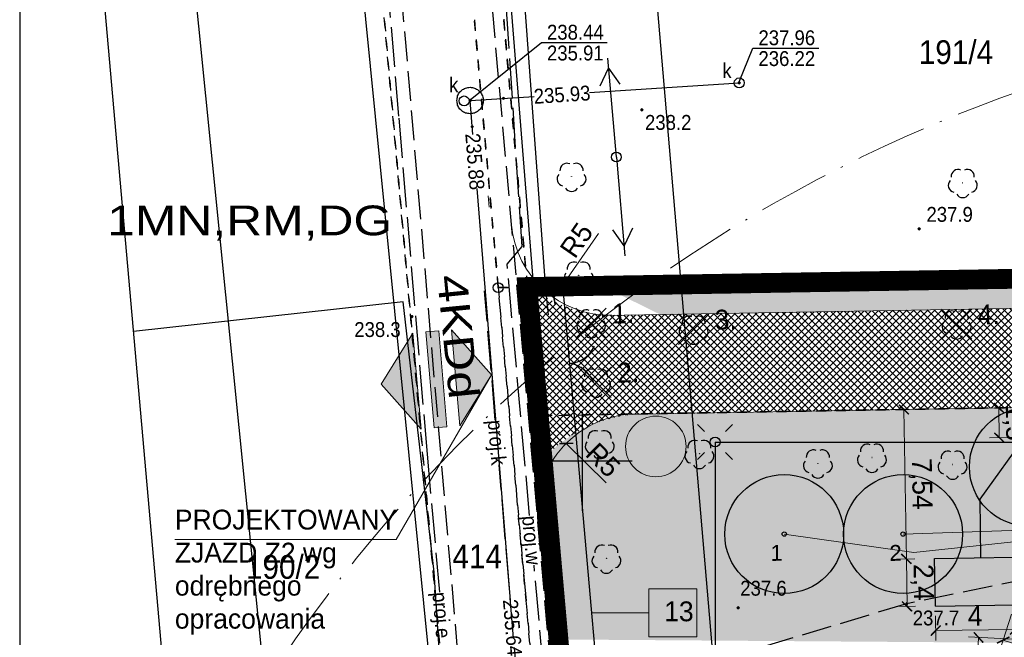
# Model space of a CAD drawing. Extents: x 40810 to 6568062, y -66833 to 5647073.
# Tile 4 of 32: x 6567722 to 6567771, y 5646991 to 5647022. Entities that reach past the tile are written whole.
import ezdxf
from ezdxf.enums import TextEntityAlignment as Align

# ---------------------------------------------------------------- set-up
doc = ezdxf.new("R2010")
doc.units = 0
doc.header["$MEASUREMENT"] = 0
for name, pattern in [('ACAD_ISO10W100', [18, 12, -3, 0, -3]), ('DGN_STYLE_2191', [1, -0.25, 0.5, -0.25]), ('DGN_STYLE_9021', [7.5, 3.75, 3.75]), ('KTJZ01_05', [2, 1.5, -0.5]), ('PZAG_03_05', [9, 4.5, 4.5]), ('SUPE_P_01_05', [2.5, 2, -0.5]), ('SUPK_P_01_05', [2.5, 2, -0.5]), ('SUPW_P_01_05', [2.5, 2, -0.5])]:
    doc.linetypes.add(name, pattern=pattern)
doc.layers.get('0').update_dxf_attribs({"linetype": 'CONTINUOUS'})
doc.layers.get('Defpoints').update_dxf_attribs({"linetype": 'CONTINUOUS'})
for name, color, linetype, lineweight in [('_Eko_deszczowka', 94, 'CONTINUOUS', 30), ('_EKO_DŹ_odwierty', 4, 'CONTINUOUS', 25), ('_Eko_DŹ_odwierty_obszar', 4, 'CONTINUOUS', 25), ('_EKO_DŹ_odwierty_OPIS', 3, 'CONTINUOUS', 15), ('_EKO_DŹ_poziomy', 3, 'CONTINUOUS', 20), ('A_wymiarowanie', 176, 'CONTINUOUS', 9), ('l. przekrojowa', 1, 'CONTINUOUS', 30), ('l.widokowa', 140, 'CONTINUOUS', 15), ('szraf1', 8, 'CONTINUOUS', 5), ('wymiarowanie', 176, 'CONTINUOUS', 9)]:
    doc.layers.add(name, color=color, linetype=linetype, lineweight=lineweight)
doc.layers.add('a3', color=3, linetype='CONTINUOUS', lineweight=30, plot=False)
for name, color, linetype in [('BDOT1', 7, 'CONTINUOUS'), ('EWID', 7, 'CONTINUOUS'), ('GESUT1', 7, 'CONTINUOUS'), ('GESUT2', 7, 'CONTINUOUS'), ('PZAG', 7, 'CONTINUOUS'), ('REDAKCJA1', 7, 'CONTINUOUS'), ('Z-zielen', 62, 'CONTINUOUS')]:
    doc.layers.add(name, color=color, linetype=linetype)
doc.styles.add('Arial_1', font='arial.ttf')
doc.styles.get("Standard").update_dxf_attribs({"font": 'GOTHIC.TTF'})
doc.styles.add('STYLE-GEO_140', font='geo_140.shx', dxfattribs={"bigfont": 'geo_140big.shx'})
doc.styles.add('STYLE-SWISSNRW_1250', font='SWISSNRW_1250.shx')
doc.dimstyles.new('Skala 1-50', dxfattribs={"dimtxt": 1, "dimasz": 0.5, "dimexe": 0.5, "dimexo": 0.5, "dimgap": 0.2, "dimtad": 1, "dimtxsty": 'Standard', "dimblk": 'ARCHTICK', "dimcen": 0.5, "dimclrd": 256, "dimclre": 256, "dimadec": 0, "dimazin": 0, "dimtfac": 1, "dimtdec": 1, "dimtmove": 1, "dimatfit": 3, "dimldrblk": 'ARCHTICK', "dimfxl": 1, "dimlwd": -1, "dimlwe": -1, "dimarcsym": 0})
pattern_1 = [(0, (0.04, 0.02), (0, 1), [0, -1]), (0, (0.36, 0.04), (0, 1), [0, -1]), (0, (0.18, 0.26), (0, 1), [0, -1]), (0, (0.4, 0.42), (0, 1), [0, -1]), (0, (0.14, 0.48), (0, 1), [0, -1]), (0, (0.22, 0.72), (0, 1), [0, -1]), (0, (0.08, 0.9), (0, 1), [0, -1]), (0, (0.4, 0.88), (0, 1), [0, -1]), (0, (0.64, 0.92), (0, 1), [0, -1]), (0, (0.76, 0.68), (0, 1), [0, -1]), (0, (0.96, 0.66), (0, 1), [0, -1]), (0, (0.96, 0.3), (0, 1), [0, -1]), (0, (0.78, 0.18), (0, 1), [0, -1]), (0, (0.5, 0.24), (0, 1), [0, -1]), (0, (0.68, 0.42), (0, 1), [0, -1]), (0, (0.5, 0.6), (0, 1), [0, -1]), (0, (0.92, 0.04), (0, 1), [0, -1])]

# ---------------------------------------------------------------- blocks, each defined once
blk = doc.blocks.new('K100')
at = {"layer": 'REDAKCJA1', "color": 7, "linetype": 'Continuous'}
for p, q in [((0, -50), (0, 50)), ((50, 0), (-50, 0))]:
    blk.add_line(p, q, dxfattribs=at)
blk = doc.blocks.new('OBOP02_1')
at = {"layer": 'BDOT1', "color": 7, "linetype": 'Continuous'}
blk.add_circle((0, 0), 0.01, dxfattribs=at)
for centre, start, end in [((-0.47, 0.647), 66, 186), ((0.47, 0.647), 354, 114), ((-0.761, -0.247), 138, 258), ((0.761, -0.247), 282, 42), ((0, -0.8), 210, 330)]:
    blk.add_arc(centre, 0.7, start, end, dxfattribs=at)
blk = doc.blocks.new('DWG_H0_11')
at = {"layer": 'BDOT1', "linetype": 'Continuous'}
blk.add_hatch(color=7, dxfattribs=at).paths.add_polyline_path([(0.09, 0, 1), (-0.09, 0, 1)], flags=16)
at = {"layer": 'BDOT1', "color": 7, "linetype": 'Continuous'}
blk.add_lwpolyline([(0.09, 0, 1), (-0.09, 0, 1)], format="xyb", close=True, dxfattribs=at)
blk = doc.blocks.new('RTPW01_1')
at = {"layer": 'BDOT1', "color": 7, "linetype": 'Continuous'}
blk.add_circle((0, 0), 0.09, dxfattribs=at)
blk.add_blockref('DWG_H0_11', (0, 0), dxfattribs=at)
blk = doc.blocks.new('SUSM04_1')
at = {"layer": 'GESUT1', "color": 235, "linetype": 'Continuous'}
blk.add_circle((0, 0), 0.5, dxfattribs=at)
blk = doc.blocks.new('SUPE04_1')
at = {"layer": 'GESUT1', "color": 230, "linetype": 'Continuous'}
for p, q in [((0.004, -4.999), (0.004, 5.001)), ((-0.996, 2.301), (0.004, 4.001)), ((0.004, 4.001), (1.004, 2.301))]:
    blk.add_line(p, q, dxfattribs=at)
blk = doc.blocks.new('SUPE00_1')
at = {"layer": 'GESUT1', "color": 230, "linetype": 'Continuous', "rotation": 270}
blk.add_blockref('SUPE04_1', (4.999, 0.004), dxfattribs=at)
blk = doc.blocks.new('SUPE04_2')
at = {"layer": 'GESUT1', "color": 230, "linetype": 'Continuous'}
for p, q in [((0.004, -4.999), (0.004, 5.001)), ((-0.996, 2.301), (0.004, 4.001)), ((0.004, 4.001), (1.004, 2.301))]:
    blk.add_line(p, q, dxfattribs=at)
blk = doc.blocks.new('SUPE00_2')
at = {"layer": 'GESUT1', "color": 230, "linetype": 'Continuous', "rotation": 270}
blk.add_blockref('SUPE04_2', (4.999, 0.004), dxfattribs=at)
blk = doc.blocks.new('SUUS22_1')
at = {"layer": 'GESUT1', "color": 202, "linetype": 'Continuous'}
blk.add_circle((0, 0), 0.5, dxfattribs=at)
blk = doc.blocks.new('DWG_H0_27')
at = {"layer": 'GESUT1', "linetype": 'Continuous'}
blk.add_hatch(color=44, dxfattribs=at).paths.add_polyline_path([(-0.09, 0, 1), (0.09, 0, 1)], flags=16)
at = {"layer": 'GESUT1', "color": 44, "linetype": 'Continuous'}
blk.add_lwpolyline([(-0.09, 0, 1), (0.09, 0, 1)], format="xyb", close=True, dxfattribs=at)
blk = doc.blocks.new('SUPS00_1')
at = {"layer": 'GESUT1', "color": 44, "linetype": 'Continuous'}
blk.add_circle((0, 0), 0.09, dxfattribs=at)
blk.add_blockref('DWG_H0_27', (0, 0), dxfattribs=at)
blk = doc.blocks.new('EGBP04_1')
at = {"layer": 'EWID', "color": 92, "linetype": 'Continuous'}
blk.add_circle((0, 0), 0.5, dxfattribs=at)
blk = doc.blocks.new('Y0_18R')
at = {"layer": 'EWID', "linetype": 'Continuous'}
h = blk.add_hatch(color=7, dxfattribs=at)
edge = h.paths.add_edge_path()
edge.add_arc((0, 0), 0.09, 0, 360)
at = {"layer": 'EWID', "color": 92, "linetype": 'Continuous'}
blk.add_circle((0, 0), 0.09, dxfattribs=at)
blk = doc.blocks.new('ZJZAD')
at = {"layer": 'wymiarowanie', "linetype": 'Continuous'}
for points in [[(6567732.514, 5647006.679), (6567732.514, 5646999.738), (6567729.924, 5647003.209)], [(6567734.374, 5647006.679), (6567733.444, 5647006.679), (6567733.444, 5646999.738), (6567734.374, 5646999.738)], [(6567735.304, 5647006.679), (6567735.304, 5646999.738), (6567737.893, 5647003.209)]]:
    blk.add_hatch(color=1, dxfattribs=at).paths.add_polyline_path(points)
at = {"layer": 'wymiarowanie', "color": 1, "linetype": 'Continuous'}
for points in [[(6567732.514, 5647006.679), (6567732.514, 5646999.738), (6567729.924, 5647003.209), (6567732.514, 5647006.679)], [(6567735.304, 5647006.679), (6567735.304, 5646999.738), (6567737.893, 5647003.209), (6567735.304, 5647006.679)]]:
    blk.add_lwpolyline(points, dxfattribs=at)
blk.add_lwpolyline([(6567734.374, 5647006.679), (6567733.444, 5647006.679), (6567733.444, 5646999.738), (6567734.374, 5646999.738)], close=True, dxfattribs=at)
blk = doc.blocks.new('KTOK02_6')
at = {"layer": 'BDOT1', "color": 7, "linetype": 'Continuous'}
for centre, radius, start, end in [((-5.06, -0.57), 5.1, 6.3342, 66.4769), ((5.08, -0.56), 5.09, 113.4574, 173.7298)]:
    blk.add_arc(centre, radius, start, end, dxfattribs=at)
blk = doc.blocks.new('_ArchTick')
at = {"color": 0, "linetype": 'ByBlock', "const_width": 0.15}
blk.add_lwpolyline([(-0.5, -0.5), (0.5, 0.5)], dxfattribs=at)
blk = doc.blocks.new('*D274')
at = {"layer": 'Defpoints', "color": 0}
for p in [(6567776.627, 5646990.787), (6567769.16, 5646974.441), (6567775.811, 5646974.116)]:
    blk.add_point(p, dxfattribs=at)
at = {"layer": 'wymiarowanie'}
for p, q in [((6567776.128, 5646990.811), (6567769.477, 5646991.137)), ((6567769.976, 5646991.113), (6567769.16, 5646974.441)), ((6567775.312, 5646974.14), (6567768.661, 5646974.466))]:
    blk.add_line(p, q, dxfattribs=at)
at = {"layer": 'wymiarowanie', "linetype": 'Continuous', "xscale": 0.5, "yscale": 0.5, "zscale": 0.5}
for p, rotation in [((6567769.976, 5646991.113), 87.19796357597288), ((6567769.16, 5646974.441), 267.1979635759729)]:
    blk.add_blockref('_ArchTick', p, dxfattribs=dict(at, rotation=rotation))
at = {"layer": 'wymiarowanie', "color": 0, "linetype": 'Continuous', "insert": (6567768.798, 5646982.815), "char_height": 1, "attachment_point": 5, "rotation": 87.198}
blk.add_mtext('16,69', dxfattribs=at)
blk = doc.blocks.new('*D289')
at = {"layer": 'Defpoints', "color": 0}
for p in [(6567766.209, 5647002.614), (6567767.134, 5647002.629), (6567767.262, 5646995.09)]:
    blk.add_point(p, dxfattribs=at)
at = {"layer": 'wymiarowanie'}
for p, q in [((6567766.634, 5647002.621), (6567765.709, 5647002.605)), ((6567766.337, 5646995.074), (6567766.209, 5647002.614)), ((6567766.762, 5646995.081), (6567765.837, 5646995.066))]:
    blk.add_line(p, q, dxfattribs=at)
at = {"layer": 'wymiarowanie', "linetype": 'Continuous', "xscale": 0.5000000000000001, "yscale": 0.5000000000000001, "zscale": 0.5}
for p, rotation in [((6567766.209, 5647002.614), 90.97030732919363), ((6567766.337, 5646995.074), 270.9703073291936)]:
    blk.add_blockref('_ArchTick', p, dxfattribs=dict(at, rotation=rotation))
at = {"layer": 'wymiarowanie', "color": 0, "linetype": 'Continuous', "insert": (6567767.044, 5646998.857), "char_height": 1, "attachment_point": 5, "rotation": 270.9703}
blk.add_mtext('7,54', dxfattribs=at)
blk = doc.blocks.new('*D290')
at = {"layer": 'Defpoints', "color": 0}
for p in [(6567767.262, 5646995.09), (6567766.369, 5646992.676), (6567767.297, 5646992.69)]:
    blk.add_point(p, dxfattribs=at)
at = {"layer": 'wymiarowanie'}
for p, q in [((6567766.762, 5646995.082), (6567765.834, 5646995.069)), ((6567766.334, 5646995.076), (6567766.369, 5646992.676)), ((6567766.797, 5646992.683), (6567765.869, 5646992.669))]:
    blk.add_line(p, q, dxfattribs=at)
at = {"layer": 'wymiarowanie', "linetype": 'Continuous', "xscale": 0.5000000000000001, "yscale": 0.5000000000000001, "zscale": 0.5}
for p, rotation in [((6567766.334, 5646995.076), 90.83472451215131), ((6567766.369, 5646992.676), 270.8347245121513)]:
    blk.add_blockref('_ArchTick', p, dxfattribs=dict(at, rotation=rotation))
at = {"layer": 'wymiarowanie', "color": 0, "linetype": 'Continuous', "insert": (6567767.123, 5646993.888), "char_height": 1, "attachment_point": 5, "rotation": 270.8347}
blk.add_mtext('2,4', dxfattribs=at)
blk = doc.blocks.new('*D291')
at = {"layer": 'Defpoints', "color": 0}
for p in [(6567767.797, 5646992.697), (6567771.796, 5646992.756), (6567771.814, 5646991.517)]:
    blk.add_point(p, dxfattribs=at)
at = {"layer": 'wymiarowanie'}
for p, q in [((6567767.804, 5646992.197), (6567767.822, 5646990.959)), ((6567771.804, 5646992.256), (6567771.822, 5646991.017)), ((6567767.815, 5646991.459), (6567771.814, 5646991.517))]:
    blk.add_line(p, q, dxfattribs=at)
at = {"layer": 'wymiarowanie', "linetype": 'Continuous', "xscale": 0.5, "yscale": 0.5, "zscale": 0.5}
for p, rotation in [((6567767.815, 5646991.459), 180.8347245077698), ((6567771.814, 5646991.517), 0.8347245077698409)]:
    blk.add_blockref('_ArchTick', p, dxfattribs=dict(at, rotation=rotation))
at = {"layer": 'wymiarowanie', "color": 0, "linetype": 'Continuous', "insert": (6567769.804, 5646992.2), "char_height": 1, "attachment_point": 5, "rotation": 0.8347}
blk.add_mtext('4', dxfattribs=at)
blk = doc.blocks.new('*D292')
at = {"layer": 'Defpoints', "color": 0}
for p in [(6567771.796, 5646992.756), (6567778.082, 5646990.716), (6567777.505, 5646988.938)]:
    blk.add_point(p, dxfattribs=at)
at = {"layer": 'wymiarowanie'}
for p, q in [((6567771.642, 5646992.28), (6567771.065, 5646990.502)), ((6567771.219, 5646990.978), (6567777.505, 5646988.938)), ((6567777.927, 5646990.24), (6567777.35, 5646988.462))]:
    blk.add_line(p, q, dxfattribs=at)
at = {"layer": 'wymiarowanie', "linetype": 'Continuous', "xscale": 0.5, "yscale": 0.5, "zscale": 0.5}
for p, rotation in [((6567771.219, 5646990.978), 162.0203953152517), ((6567777.505, 5646988.938), 342.0203953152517)]:
    blk.add_blockref('_ArchTick', p, dxfattribs=dict(at, rotation=rotation))
at = {"layer": 'wymiarowanie', "color": 0, "linetype": 'Continuous', "insert": (6567774.6, 5646990.691), "char_height": 1, "attachment_point": 5, "rotation": 342.0204}
blk.add_mtext('6,61', dxfattribs=at)
blk = doc.blocks.new('*D300')
at = {"layer": 'Defpoints', "color": 0}
for p in [(6567772.819, 5647002.724), (6567771.026, 5647001.194), (6567772.844, 5647001.225)]:
    blk.add_point(p, dxfattribs=at)
at = {"layer": 'wymiarowanie'}
for p, q in [((6567772.319, 5647002.716), (6567770.501, 5647002.685)), ((6567771.001, 5647002.694), (6567771.026, 5647001.194)), ((6567772.344, 5647001.216), (6567770.526, 5647001.185))]:
    blk.add_line(p, q, dxfattribs=at)
at = {"layer": 'wymiarowanie', "linetype": 'Continuous', "xscale": 0.5, "yscale": 0.5, "zscale": 0.5}
for p, rotation in [((6567771.001, 5647002.694), 90.97030733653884), ((6567771.026, 5647001.194), 270.9703073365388)]:
    blk.add_blockref('_ArchTick', p, dxfattribs=dict(at, rotation=rotation))
at = {"layer": 'wymiarowanie', "color": 0, "linetype": 'Continuous', "insert": (6567771.772, 5647001.956), "char_height": 1, "attachment_point": 5, "rotation": 270.9703}
blk.add_mtext('1,5', dxfattribs=at)
blk = doc.blocks.new('*D310')
at = {"layer": 'Defpoints', "color": 0}
for p in [(6567751.396, 5647012.363), (6567748.551, 5647008.251)]:
    blk.add_point(p, dxfattribs=at)
at = {"layer": 'wymiarowanie'}
blk.add_line((6567750.797, 5647011.497), (6567748.551, 5647008.251), dxfattribs=at)
at = {"layer": 'wymiarowanie', "linetype": 'Continuous', "xscale": 0.5, "yscale": 0.5, "zscale": 0.5, "rotation": 235.3169999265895}
blk.add_blockref('_ArchTick', (6567748.551, 5647008.251), dxfattribs=at)
at = {"layer": 'wymiarowanie', "color": 0, "linetype": 'Continuous', "insert": (6567749.691, 5647011.151), "char_height": 1, "attachment_point": 5, "rotation": 55.317}
blk.add_mtext('R5', dxfattribs=at)
blk = doc.blocks.new('*D311')
at = {"layer": 'Defpoints', "color": 0}
for p in [(6567749.169, 5647000.9), (6567752.723, 5646997.383)]:
    blk.add_point(p, dxfattribs=at)
at = {"layer": 'wymiarowanie'}
blk.add_line((6567751.179, 5646998.911), (6567749.169, 5647000.9), dxfattribs=at)
at = {"layer": 'wymiarowanie', "linetype": 'Continuous', "xscale": 0.5, "yscale": 0.5, "zscale": 0.5, "rotation": 135.3099406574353}
blk.add_blockref('_ArchTick', (6567749.169, 5647000.9), dxfattribs=at)
at = {"layer": 'wymiarowanie', "color": 0, "linetype": 'Continuous', "insert": (6567751.031, 5647000.06), "char_height": 1, "attachment_point": 5, "rotation": 315.3099}
blk.add_mtext('R5', dxfattribs=at)

msp = doc.modelspace()

# ---------------------------------------------------------------- hatches: boundary and pattern name
at = {"layer": 'szraf1', "true_color": 0xc7c8ca}
h = msp.add_hatch(dxfattribs=at)
h.set_pattern_fill('ANSI37', color=9, scale=2, style=0)
h.set_pattern_definition([(45, (0, 0), (-0.1767766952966, 0.1767766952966), []), (135, (0, 0), (-0.1767766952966, -0.1767766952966), [])])
h.paths.add_polyline_path([(6567823.29, 5646949.789), (6567823.25, 5646947.076), (6567815.665, 5646947.38, 0.196657), (6567818.004, 5646952.37), (6567818.832, 5646976.873, 0.160815), (6567817.35, 5646983.958), (6567809.203, 5646997.768, 0.265433), (6567799.729, 5647003.178), (6567753.063, 5647002.39, 0.208172), (6567747.98, 5647000.075), (6567747.21, 5647008.79), (6567747.35, 5647008.792, 0.163859), (6567751.584, 5647007.366), (6567799.729, 5647008.178, -0.27448), (6567813.51, 5647000.308), (6567821.657, 5646986.499, -0.142644), (6567823.867, 5646977.829), (6567822.996, 5646952.047, 0.081845)])
at = {"layer": 'wymiarowanie', "linetype": 'Continuous', "true_color": 0xffffff}
msp.add_hatch(color=7, dxfattribs=at).paths.add_polyline_path([(6567753.334, 5646991.146), (6567755.762, 5646991.146), (6567755.762, 5646993.566), (6567753.334, 5646993.566)])
at = {"layer": 'Z-zielen', "linetype": 'Continuous'}
h = msp.add_hatch(dxfattribs=at)
h.set_pattern_fill('STIPPLE', color=256, style=0)
h.set_pattern_definition(pattern_1)
h.paths.add_polyline_path([(6567834.6, 5646957.495), (6567823.191, 5646957.827), (6567823.445, 5646965.336), (6567828.442, 5646965.168), (6567828.864, 5646977.66), (6567823.867, 5646977.829, 0.142655), (6567821.657, 5646986.499), (6567813.237, 5647000.769, 0.26076), (6567799.458, 5647008.176), (6567751.703, 5647007.367), (6567753.913, 5647007.405), (6567751.011, 5647008.834), (6567829.898, 5647009.741)])
h.paths.add_polyline_path([(6567821.79, 5646988.53), (6567828.8, 5646988.46), (6567828.94, 5647000.44), (6567821.94, 5647000.52)], flags=16)
h.paths.add_polyline_path([(6567821.94, 5647003.02), (6567820.471, 5647003.038), (6567820.304, 5646991.747), (6567818.548, 5646991.769), (6567820.448, 5646988.547), (6567821.79, 5646988.53)], flags=16)
h.paths.add_polyline_path([(6567829.53, 5646985.826, 1), (6567825.131, 5646985.826, 1)], flags=16)
h.paths.add_polyline_path([(6567821.94, 5647003.02), (6567825.04, 5647003.02), (6567825.04, 5647000.52), (6567821.94, 5647000.52)], flags=16)
edge = h.paths.add_edge_path()
edge.add_arc((6567747.432, 5647001.681), 7.112, 279.1409, 5.919, ccw=False)
edge.add_line((6567748.561, 5646994.662), (6567748.006, 5647000.103))
edge.add_arc((6567753.178, 5646995.4), 6.991, 91.0011, 137.7188, ccw=False)
edge.add_line((6567753.056, 5647002.39), (6567754.503, 5647002.414))
h = msp.add_hatch(dxfattribs=at)
h.set_pattern_fill('STIPPLE', color=256, style=0)
h.set_pattern_definition(pattern_1)
h.paths.add_polyline_path([(6567747.986, 5647000), (6567748.781, 5646991.01), (6567776.084, 5646990.814), (6567776.232, 5646993.84), (6567795.523, 5646992.896, 0.450494), (6567796.571, 5646993.97), (6567796.5, 5646998.125), (6567782.902, 5646997.894), (6567782.843, 5647001.405), (6567772.844, 5647001.236), (6567772.819, 5647002.724), (6567753.063, 5647002.39, 0.214723)])

# ---------------------------------------------------------------- linework, layer by layer
at = {"lineweight": 5}
msp.add_circle((6567753.693, 5647000.748), 1.53, dxfattribs=at)
at = {"layer": '_Eko_deszczowka', "color": 98, "linetype": 'Continuous'}
for p, q in [((6567772.832, 5647001.974), (6567770.037, 5646998.089)), ((6567770.037, 5646998.089), (6567770.081, 5646995.131))]:
    msp.add_line(p, q, dxfattribs=at)
at = {"layer": '_Eko_deszczowka', "linetype": 'Continuous'}
for p, q in [((6567767.762, 5646995.097), (6567771.761, 5646995.155)), ((6567767.797, 5646992.697), (6567767.762, 5646995.097)), ((6567767.797, 5646992.697), (6567771.796, 5646992.756))]:
    msp.add_line(p, q, dxfattribs=at)
at = {"layer": '_EKO_DŹ_odwierty'}
for centre in [(6567760.171, 5646996.328), (6567766.171, 5646996.328)]:
    msp.add_circle(centre, 0.108, dxfattribs=at)
at = {"layer": '_Eko_DŹ_odwierty_obszar'}
for centre in [(6567772.515, 5646999.719), (6567760.171, 5646996.328), (6567766.171, 5646996.328)]:
    msp.add_circle(centre, 3, dxfattribs=at)
at = {"layer": '_EKO_DŹ_poziomy'}
for points in [[(6567760.171, 5646996.328), (6567766.713, 5646995.402), (6567773.469, 5646996.115), (6567776.595, 5646995.819), (6567778.317, 5646995.393), (6567780.088, 5646995.649), (6567781.074, 5646995.748), (6567781.279, 5646995.719)], [(6567766.171, 5646996.328), (6567766.171, 5646996.328), (6567766.171, 5646996.328), (6567772.625, 5646996.542), (6567780.376, 5646995.906), (6567780.744, 5646995.893), (6567781.087, 5646995.998), (6567781.292, 5646995.969)]]:
    msp.add_lwpolyline(points, dxfattribs=at)
at = {"layer": 'a3'}
msp.add_lwpolyline([(6567721.593, 5647073.487), (6567721.593, 5646924.987), (6568061.593, 5646924.987), (6568061.593, 5647073.487), (6567721.593, 5647073.487)], dxfattribs=at)
at = {"layer": 'BDOT1', "color": 7, "linetype": 'KTJZ01_05'}
msp.add_lwpolyline([(6567740.08, 5647032.17), (6567740.84, 5647023.67), (6567745.84, 5646965.1), (6567750.55, 5646965.68), (6567748.8, 5646984.74), (6567748.58, 5646987.49), (6567745.36, 5647023.84), (6567744.6, 5647032.25)], dxfattribs=at)
at = {"layer": 'BDOT1', "color": 7, "linetype": 'DGN_STYLE_9021'}
for points in [[(6567748.14, 5647008.69), (6567746.41, 5647032.28)], [(6567748.28, 5647007.39), (6567748.14, 5647008.69), (6567786.71, 5647009.83), (6567786.9, 5647009.74)], [(6567740.95, 5647008.04), (6567727.33, 5647006.55)], [(6567743.71, 5646975.98), (6567743.71, 5646976.03), (6567742.5, 5646994.41), (6567740.95, 5647008.04)]]:
    msp.add_lwpolyline(points, dxfattribs=at)
at = {"layer": 'BDOT1', "color": 7, "linetype": 'KTJZ01_05'}
msp.add_lwpolyline([(6567748.58, 5646987.49), (6567748.8, 5646984.74), (6567767.38, 5646989.77), (6567776.79, 5646991.74), (6567800.63, 5646990.6), (6567800.82, 5646993.77), (6567776.54, 5646994.91), (6567766.35, 5646992.81)], close=True, dxfattribs=at)
at = {"layer": 'EWID', "color": 92, "linetype": 'DGN_STYLE_2191'}
for p, q in [((6567739.12, 5647032.16), (6567746.37, 5646950.17)), ((6567746.37, 5646950.17), (6567739.12, 5647032.16)), ((6567745.74, 5647008.76), (6567743.65, 5647032.23)), ((6567743.65, 5647032.23), (6567745.74, 5647008.76)), ((6567747.21, 5647008.79), (6567745.14, 5647032.26)), ((6567745.14, 5647032.26), (6567747.21, 5647008.79)), ((6567786.84, 5647009.46), (6567747.21, 5647008.79)), ((6567747.21, 5647008.79), (6567786.84, 5647009.46)), ((6567745.74, 5647008.76), (6567747.21, 5647008.79)), ((6567747.21, 5647008.79), (6567745.74, 5647008.76)), ((6567750.97, 5646949.98), (6567745.74, 5647008.76)), ((6567745.74, 5647008.76), (6567750.97, 5646949.98)), ((6567747.21, 5647008.79), (6567747.783, 5647002.3)), ((6567747.783, 5647002.3), (6567747.21, 5647008.79)), ((6567747.783, 5647002.3), (6567830.443, 5647003.7)), ((6567830.443, 5647003.7), (6567747.783, 5647002.3)), ((6567752.41, 5646949.92), (6567747.783, 5647002.3)), ((6567747.783, 5647002.3), (6567752.41, 5646949.92))]:
    msp.add_line(p, q, dxfattribs=at)
at = {"layer": 'GESUT1', "color": 1, "linetype": 'Continuous'}
for p, q in [((6567755.8, 5647001.855), (6567756.154, 5647001.501)), ((6567757.568, 5647001.855), (6567757.215, 5647001.501)), ((6567756.684, 5647000.971), (6567756.684, 5646969.92)), ((6567756.684, 5647000.971), (6567775.566, 5647000.971)), ((6567755.8, 5647000.087), (6567756.154, 5647000.44)), ((6567757.568, 5647000.087), (6567757.215, 5647000.44))]:
    msp.add_line(p, q, dxfattribs=at)
at = {"layer": 'GESUT1', "color": 44, "linetype": 'Continuous'}
for points in [[(6567744.32, 5647018.24), (6567747.92, 5647021.12), (6567751.24, 5647021.12)], [(6567757.9, 5647019.14), (6567758.59, 5647020.84), (6567761.91, 5647020.84)], [(6567750.35, 5647018.6), (6567757.9, 5647019.09)], [(6567744.46, 5647016.49), (6567744.32, 5647018.2), (6567747.56, 5647018.41)], [(6567746.36, 5646992.98), (6567744.68, 5647013.76)]]:
    msp.add_lwpolyline(points, dxfattribs=at)
msp.add_lwpolyline([(6567743.65, 5647018.2), (6567743.66, 5647018.26), (6567743.66, 5647018.32), (6567743.68, 5647018.37), (6567743.69, 5647018.43), (6567743.72, 5647018.48), (6567743.74, 5647018.53), (6567743.77, 5647018.58), (6567743.81, 5647018.63), (6567743.85, 5647018.67), (6567743.89, 5647018.71), (6567743.94, 5647018.75), (6567743.99, 5647018.78), (6567744.04, 5647018.8), (6567744.09, 5647018.83), (6567744.15, 5647018.84), (6567744.2, 5647018.86), (6567744.26, 5647018.86), (6567744.32, 5647018.87), (6567744.38, 5647018.86), (6567744.44, 5647018.86), (6567744.49, 5647018.84), (6567744.55, 5647018.83), (6567744.6, 5647018.8), (6567744.65, 5647018.78), (6567744.7, 5647018.75), (6567744.75, 5647018.71), (6567744.79, 5647018.67), (6567744.83, 5647018.63), (6567744.87, 5647018.58), (6567744.9, 5647018.53), (6567744.92, 5647018.48), (6567744.95, 5647018.43), (6567744.96, 5647018.37), (6567744.98, 5647018.32), (6567744.98, 5647018.26), (6567744.99, 5647018.2), (6567744.98, 5647018.14), (6567744.98, 5647018.08), (6567744.96, 5647018.03), (6567744.95, 5647017.97), (6567744.92, 5647017.92), (6567744.9, 5647017.87), (6567744.87, 5647017.82), (6567744.83, 5647017.77), (6567744.79, 5647017.73), (6567744.75, 5647017.69), (6567744.7, 5647017.65), (6567744.65, 5647017.62), (6567744.6, 5647017.6), (6567744.55, 5647017.57), (6567744.49, 5647017.56), (6567744.44, 5647017.54), (6567744.38, 5647017.54), (6567744.32, 5647017.53), (6567744.26, 5647017.54), (6567744.2, 5647017.54), (6567744.15, 5647017.56), (6567744.09, 5647017.57), (6567744.04, 5647017.6), (6567743.99, 5647017.62), (6567743.94, 5647017.65), (6567743.89, 5647017.69), (6567743.85, 5647017.73), (6567743.81, 5647017.77), (6567743.77, 5647017.82), (6567743.74, 5647017.87), (6567743.72, 5647017.92), (6567743.69, 5647017.97), (6567743.68, 5647018.03), (6567743.66, 5647018.08), (6567743.66, 5647018.14)], close=True, dxfattribs=at)
at = {"layer": 'GESUT1', "color": 1, "linetype": 'Continuous'}
msp.add_circle((6567756.684, 5647000.971), 0.25, dxfattribs=at)
at = {"layer": 'GESUT2', "color": 230, "linetype": 'SUPE_P_01_05'}
msp.add_lwpolyline([(6567742.788, 5646993.394), (6567742.17, 5647000.365), (6567740.731, 5647017.413), (6567739.487, 5647032.164)], dxfattribs=at)
at = {"layer": 'GESUT2', "color": 5, "linetype": 'SUPW_P_01_05'}
for points in [[(6567747.32, 5646997.27), (6567746.19, 5647009.95), (6567746.94, 5647010.84), (6567745.55, 5647032.27)], [(6567751.21, 5646949.35), (6567751.35, 5646952.13), (6567747.55, 5646994.76)]]:
    msp.add_lwpolyline(points, dxfattribs=at)
at = {"layer": 'GESUT2', "color": 44, "linetype": 'SUPK_P_01_05'}
for points in [[(6567745.594, 5647002.082), (6567745.046, 5647008.594)], [(6567747.147, 5646983.625), (6567745.784, 5646999.82)]]:
    msp.add_lwpolyline(points, dxfattribs=at)
at = {"layer": 'l. przekrojowa', "color": 7, "linetype": 'Continuous'}
msp.add_lwpolyline([(6567748.988, 5647008.897), (6567749.562, 5647002.452), (6567751.464, 5646980.915)], dxfattribs=at)
at = {"layer": 'l.widokowa', "color": 5, "linetype": 'Continuous'}
for p, q in [((6567751.16, 5647007.358), (6567799.458, 5647008.176)), ((6567752.723, 5647002.384), (6567799.543, 5647003.177))]:
    msp.add_line(p, q, dxfattribs=at)
for centre, start, end in [((6567751.396, 5647012.363), 185.1637, 270.9703), ((6567752.723, 5646997.383), 90, 185.1637)]:
    msp.add_arc(centre, 5, start, end, dxfattribs=at)
at = {"layer": 'PZAG', "color": 191, "linetype": 'PZAG_03_05'}
for points in [[(6567752.96, 5647032.39), (6567757.87, 5646974.96), (6567757.87, 5646974.59), (6567831.71, 5646971.95)], [(6567731.63, 5646957.82), (6567737.07, 5646957.86), (6567729.62, 5647032)]]:
    msp.add_lwpolyline(points, dxfattribs=at)
at = {"layer": 'PZAG', "color": 53, "linetype": 'Continuous'}
for points in [[(6567739.51, 5646952.44), (6567745.63, 5646956.09), (6567738.08, 5647032.14)], [(6567745.63, 5647032.27), (6567751.62, 5646957.55), (6567751.62, 5646957.34), (6567758.07, 5646951.67)]]:
    msp.add_lwpolyline(points, dxfattribs=at)
at = {"layer": 'REDAKCJA1', "color": 133, "linetype": 'Continuous'}
msp.add_lwpolyline([(6567725.089, 5647031.92), (6567733.591, 5646935.664), (6567867.179, 5646930.3), (6567857.819, 5647034.168)], close=True, dxfattribs=at)
at = {"layer": 'wymiarowanie'}
for p, q in [((6567745.279, 5647012.823), (6567745.226, 5647013.384)), ((6567746.838, 5646996.417), (6567747.167, 5646992.966))]:
    msp.add_line(p, q, dxfattribs=at)
at = {"layer": 'wymiarowanie', "color": 7, "linetype": 'Continuous'}
for p, q in [((6567745.046, 5647008.594), (6567745.158, 5647007.257)), ((6567753.334, 5646992.356), (6567750.454, 5646992.356))]:
    msp.add_line(p, q, dxfattribs=at)
at = {"layer": 'wymiarowanie', "color": 1, "linetype": 'Continuous', "lineweight": 30}
for p, q in [((6567749.664, 5647007.731), (6567751.186, 5647006.209)), ((6567749.664, 5647006.209), (6567751.186, 5647007.731)), ((6567768.109, 5647007.676), (6567769.631, 5647006.154)), ((6567768.109, 5647006.154), (6567769.631, 5647007.676)), ((6567754.839, 5647007.418), (6567756.36, 5647005.897)), ((6567754.839, 5647005.897), (6567756.36, 5647007.418)), ((6567749.919, 5647004.746), (6567751.441, 5647003.224)), ((6567749.919, 5647003.224), (6567751.441, 5647004.746))]:
    msp.add_line(p, q, dxfattribs=at)
at = {"layer": 'wymiarowanie', "color": 30, "linetype": 'KTJZ01_05', "const_width": 1}
msp.add_lwpolyline([(6567786.84, 5647009.46), (6567747.21, 5647008.79), (6567747.783, 5647002.3), (6567752.41, 5646949.92), (6567823.25, 5646947.076), (6567823.41, 5646957.82), (6567834.6, 5646957.54), (6567830.44, 5647003.7), (6567829.858, 5647010.193), (6567786.84, 5647009.46)], dxfattribs=at)
at = {"layer": 'wymiarowanie', "linetype": 'Continuous'}
msp.add_lwpolyline([(6567745.396, 5647004.367), (6567740.598, 5646996.055), (6567729.423, 5646996.055)], dxfattribs=at)
at = {"layer": 'wymiarowanie', "color": 7, "linetype": 'Continuous'}
msp.add_lwpolyline([(6567753.334, 5646991.146), (6567755.762, 5646991.146), (6567755.762, 5646993.566), (6567753.334, 5646993.566)], close=True, dxfattribs=at)
at = {"layer": 'wymiarowanie', "color": 1, "linetype": 'ACAD_ISO10W100', "ltscale": 0.3}
msp.add_arc((6567796.86, 5646947.89), 75, 29.26094, 153.76929, dxfattribs=at)

# ---------------------------------------------------------------- block references
at = {"layer": 'BDOT1', "color": 7, "linetype": 'Continuous', "xscale": 0.5, "yscale": 0.5, "zscale": 0.5}
for name, p in [('RTPW01_1', (6567752.99, 5647017.73)), ('OBOP02_1', (6567749.44, 5647014.36)), ('OBOP02_1', (6567769.18, 5647014.05)), ('RTPW01_1', (6567766.98, 5647011.72)), ('OBOP02_1', (6567749.8, 5647009.38)), ('OBOP02_1', (6567750.43, 5647006.97)), ('OBOP02_1', (6567768.87, 5647006.91)), ('RTPW01_1', (6567741.39, 5647007.3)), ('OBOP02_1', (6567755.6, 5647006.65)), ('OBOP02_1', (6567750.68, 5647003.98)), ('OBOP02_1', (6567750.86, 5647000.87)), ('OBOP02_1', (6567755.89, 5647000.38)), ('OBOP02_1', (6567761.87, 5646999.9)), ('OBOP02_1', (6567764.6, 5647000.19)), ('OBOP02_1', (6567768.67, 5646999.84)), ('OBOP02_1', (6567751.2, 5646995.1)), ('RTPW01_1', (6567757.85, 5646992.61)), ('RTPW01_1', (6567766.35, 5646992.81))]:
    msp.add_blockref(name, p, dxfattribs=at)
at = {"layer": 'BDOT1', "color": 7, "linetype": 'Continuous', "xscale": 0.2999986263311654, "yscale": 0.2999986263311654, "zscale": 0.2999986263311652, "rotation": 268.066306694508}
msp.add_blockref('KTOK02_6', (6567749.343, 5647004.943), dxfattribs=at)
at = {"layer": 'EWID', "color": 92, "linetype": 'Continuous', "xscale": 0.5, "yscale": 0.5, "zscale": 0.5}
for name, p in [('EGBP04_1', (6567745.74, 5647008.76)), ('Y0_18R', (6567747.21, 5647008.79)), ('EGBP04_1', (6567747.78, 5647002.3))]:
    msp.add_blockref(name, p, dxfattribs=at)
at = {"layer": 'GESUT1', "color": 230, "linetype": 'Continuous', "xscale": 0.4999979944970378, "yscale": 0.4999979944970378, "zscale": 0.4999979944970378}
for name, rotation in [('SUPE00_2', 94.99988045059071), ('SUPE00_1', 274.9998804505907)]:
    msp.add_blockref(name, (6567751.7, 5647015.35), dxfattribs=dict(at, rotation=rotation))
at = {"layer": 'GESUT1', "color": 202, "linetype": 'Continuous', "xscale": 0.5, "yscale": 0.5, "zscale": 0.5}
for p in [(6567757.9, 5647019.09), (6567744.02, 5647018.18)]:
    msp.add_blockref('SUUS22_1', p, dxfattribs=at)
at = {"layer": 'GESUT1', "color": 44, "linetype": 'Continuous', "xscale": 0.5, "yscale": 0.5, "zscale": 0.5}
for p in [(6567757.9, 5647019.09), (6567744.32, 5647018.2), (6567746, 5647018.31), (6567744.43, 5647016.88)]:
    msp.add_blockref('SUPS00_1', p, dxfattribs=at)
at = {"layer": 'GESUT1', "color": 235, "linetype": 'Continuous', "xscale": 0.5, "yscale": 0.5, "zscale": 0.5}
msp.add_blockref('SUSM04_1', (6567751.7, 5647015.35), dxfattribs=at)
at = {"layer": 'REDAKCJA1', "color": 7, "linetype": 'Continuous', "xscale": 0.04999813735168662, "yscale": 0.04999813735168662, "zscale": 0.04999813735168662}
msp.add_blockref('K100', (6567750, 5647000), dxfattribs=at)
at = {"layer": 'wymiarowanie', "color": 7, "linetype": 'Continuous', "xscale": 0.7, "yscale": 0.7, "zscale": 0.7, "rotation": 4.879392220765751}
msp.add_blockref('ZJZAD', (2323218.287, 1317377.998), dxfattribs=at)

# ---------------------------------------------------------------- texts
at = {"layer": '_EKO_DŹ_odwierty_OPIS', "color": 3, "char_height": 0.8, "width": 1.70754, "attachment_point": 1, "rotation": 0.6593, "style": 'Arial_1'}
for s, insert in [('1', (6567759.471, 5646995.774)), ('2', (6567765.471, 5646995.774))]:
    msp.add_mtext(s, dxfattribs=dict(at, insert=insert))
at = {"layer": 'A_wymiarowanie', "color": 1, "linetype": 'ByBlock', "char_height": 1, "width": 20.30581, "attachment_point": 1, "rotation": 1.8054}
for s, insert in [('{\\fCentury Gothic|b0|i0|c238|p0;1.}', (6567751.468, 5647007.948)), ('{\\fCentury Gothic|b0|i0|c238|p0;3.}', (6567756.643, 5647007.635)), ('{\\fCentury Gothic|b0|i0|c238|p0;4.}', (6567769.913, 5647007.893)), ('{\\fCentury Gothic|b0|i0|c238|p0;2.}', (6567751.723, 5647004.963))]:
    msp.add_mtext(s, dxfattribs=dict(at, insert=insert))
at = {"layer": 'BDOT1', "color": 7, "linetype": 'Continuous', "style": 'STYLE-GEO_140', "width": 0.93328}
for s, p in [('238.2', (6567754.318, 5647017.095)), ('237.9', (6567768.52, 5647012.455)), ('238.3', (6567739.647, 5647006.645)), ('237.6', (6567759.123, 5646993.595)), ('237.7', (6567767.829, 5646992.095))]:
    msp.add_text(s, height=0.75, dxfattribs=at).set_placement(p, align=Align.MIDDLE_CENTER)
at = {"layer": 'EWID', "color": 92, "linetype": 'Continuous', "style": 'STYLE-GEO_140', "width": 0.9333}
for s, p in [('191/4', (6567768.838, 5647020.64)), ('414', (6567744.682, 5646995.2)), ('190/2', (6567734.884, 5646994.67))]:
    msp.add_text(s, height=1.2, dxfattribs=at).set_placement(p, align=Align.MIDDLE_CENTER)
at = {"layer": 'GESUT1', "color": 44, "linetype": 'Continuous', "style": 'STYLE-GEO_140', "width": 0.93336}
for s, p in [('238.44', (6567748.2, 5647021.27)), ('237.96', (6567758.87, 5647020.99)), ('235.91', (6567748.2, 5647020.22)), ('236.22', (6567758.87, 5647019.94))]:
    msp.add_text(s, height=0.75, dxfattribs=at).set_placement(p)
at = {"layer": 'GESUT1', "color": 250, "linetype": 'Continuous', "style": 'STYLE-GEO_140', "width": 0.93328}
for p in [(6567757.283, 5647019.705), (6567743.493, 5647018.995)]:
    msp.add_text('k', height=0.75, dxfattribs=at).set_placement(p, align=Align.MIDDLE_CENTER)
at = {"layer": 'GESUT1', "color": 44, "linetype": 'Continuous', "style": 'STYLE-GEO_140', "width": 0.93328}
for s, rotation, p in [('235.93', 3.7497, (6567748.963, 5647018.496)), ('235.88', 274.6299, (6567744.565, 5647015.12)), ('235.64', 274.6291, (6567746.465, 5646991.608))]:
    msp.add_text(s, height=0.75, rotation=rotation, dxfattribs=at).set_placement(p, align=Align.MIDDLE_CENTER)
at = {"layer": 'GESUT2', "color": 44, "linetype": 'Continuous', "style": 'STYLE-GEO_140', "width": 0.93328}
msp.add_text('proj.k', height=0.75, rotation=274.8114, dxfattribs=at).set_placement((6567745.679, 5647000.947), align=Align.MIDDLE_CENTER)
at = {"layer": 'GESUT2', "color": 5, "linetype": 'Continuous', "style": 'STYLE-GEO_140', "width": 0.93328}
msp.add_text('proj.w', height=0.75, rotation=275.0997, dxfattribs=at).set_placement((6567747.426, 5646996.017), align=Align.MIDDLE_CENTER)
at = {"layer": 'GESUT2', "color": 230, "linetype": 'Continuous', "style": 'STYLE-GEO_140', "width": 0.93328}
msp.add_text('proj.e', height=0.75, rotation=275.0661, dxfattribs=at).set_placement((6567742.886, 5646992.24), align=Align.MIDDLE_CENTER)
at = {"layer": 'PZAG', "color": 191, "linetype": 'Continuous', "style": 'STYLE-SWISSNRW_1250', "width": 1.2}
msp.add_text('1MN,RM,DG', height=1.5, dxfattribs=at).set_placement((6567733.197, 5647012.15), align=Align.MIDDLE_CENTER)
msp.add_text('4KDd', height=1.5, rotation=275.6716, dxfattribs=at).set_placement((6567742.963, 5647006.214), align=Align.CENTER)
at = {"layer": 'wymiarowanie', "linetype": 'Continuous', "insert": (6567729.423, 5646997.558), "char_height": 1, "width": 11.17425, "attachment_point": 1}
msp.add_mtext('PROJEKTOWANY ZJAZD Z2 wg odrębnego opracowania', dxfattribs=at)
at = {"layer": 'wymiarowanie', "color": 7, "linetype": 'Continuous', "insert": (6567754.114, 5646992.929), "char_height": 1, "width": 2.94249, "attachment_point": 1}
msp.add_mtext('13', dxfattribs=at)

# ---------------------------------------------------------------- dimensions: what is measured, and where the dimension line sits
at = {"layer": 'wymiarowanie', "linetype": 'Continuous'}
for center, mpoint, picture, middle in [((6567751.396, 5647012.363), (6567748.551, 5647008.251), '*D310', (6567749.734, 5647011.122)), ((6567752.723, 5646997.383), (6567749.169, 5647000.9), '*D311', (6567750, 5646999.225))]:
    dim = msp.add_radius_dim(center=center, mpoint=mpoint, dimstyle='Skala 1-50', dxfattribs=at)
    dim.commit()
    dim.dimension.update_dxf_attribs({"geometry": picture, "text_midpoint": middle, "dimtype": 164})
for p1, p2, distance, picture, middle in [((6567767.262, 5646995.09), (6567767.134, 5647002.629), 0.925, '*D289', (6567767.044, 5646998.857)), ((6567767.262, 5646995.09), (6567767.297, 5646992.69), -0.928, '*D290', (6567767.123, 5646993.888)), ((6567767.797, 5646992.697), (6567771.796, 5646992.756), -1.239, '*D291', (6567769.804, 5646992.2)), ((6567771.796, 5646992.756), (6567778.082, 5646990.716), -1.869, '*D292', (6567774.6, 5646990.691)), ((6567776.627, 5646990.787), (6567775.811, 5646974.116), -6.659, '*D274', (6567768.798, 5646982.815))]:
    dim = msp.add_aligned_dim(p1=p1, p2=p2, distance=distance, dimstyle='Skala 1-50', dxfattribs=at)
    dim.commit()
    dim.dimension.update_dxf_attribs({"geometry": picture, "text_midpoint": middle})
dim = msp.add_linear_dim(base=(6567771.026, 5647001.194), p1=(6567772.819, 5647002.724), p2=(6567772.844, 5647001.225), angle=270.9703, dimstyle='Skala 1-50', dxfattribs=at)
dim.commit()
dim.dimension.update_dxf_attribs({"geometry": '*D300', "text_midpoint": (6567771.013, 5647001.944), "dimtype": 161})

doc.saveas('drawing.dxf')
